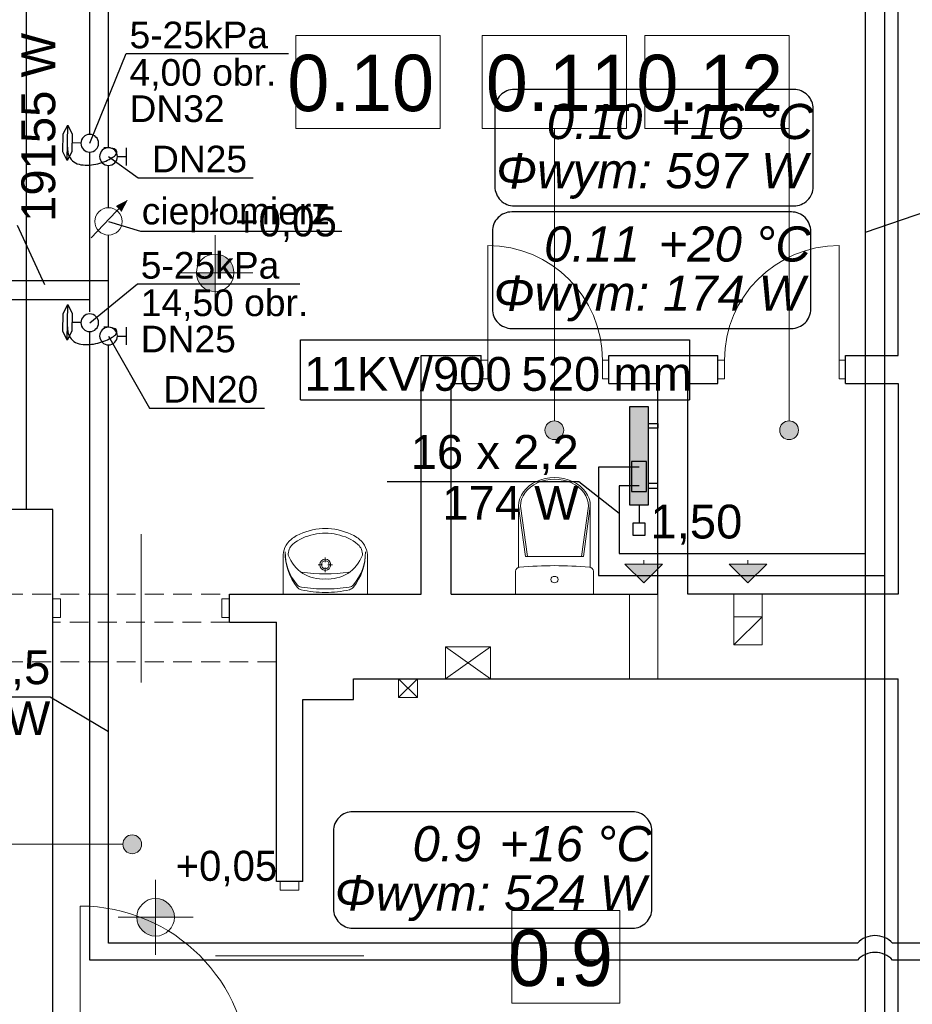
# Model space of a CAD drawing. Header units: inches. Extents: x -515158 to -470211, y -1887 to 84268.
# Tile 47 of 102: x -502715 to -497964, y 38255 to 43494. Entities that reach past the tile are written whole.
import ezdxf
from ezdxf.lldxf.tags import DXFTag

# ---------------------------------------------------------------- set-up
doc = ezdxf.new("R2010")
doc.units = ezdxf.units.IN
doc.header["$MEASUREMENT"] = 0
doc.linetypes.add('Krawędzie ukryte', pattern=[150, 100, -50])
for name, color, linetype, lineweight in [('#podkład', 252, 'Continuous', 9), ('_MK_ARMATURA', 2, 'Continuous', 15), ('Arch drzwi_Nr_Pióra__10', 252, 'Continuous', 18), ('INSTALACJA IE_Nr_Pióra__88', 252, 'Continuous', 20), ('INWENT OPISY_Nr_Pióra__21', 252, 'Continuous', 9), ('INWENT RZĘDNE_Nr_Pióra__21', 252, 'Continuous', 9), ('INWENT wyposarzenie_Nr_Pióra__21', 252, 'Continuous', 9), ('INWENT. DRZWI_Nr_Pióra__5', 252, 'Continuous', 13), ('INWENT.ŚCIANY_Nr_Pióra__1', 252, 'Continuous', 25), ('Istniejące kominy_Nr_Pióra__21', 252, 'Continuous', 9), ('Istniejące stropy_Nr_Pióra__5', 252, 'Continuous', 13)]:
    doc.layers.add(name, color=color, linetype=linetype, lineweight=lineweight)
for name, color, linetype, true_color in [('IS_Armatura_podłączeniowa_grz._dolnozas.', 7, 'SOLID', 0x000000), ('IS_Armatura_Therm', 7, 'SOLID', 0x000000), ('IS_Grzejniki_Plan_rzut', 7, 'SOLID', 0x000000), ('IS_Opisy_działek_Therm', 7, 'SOLID', 0x000000), ('IS_Powrót', 5, 'DASH', 0x0000ff), ('IS_Zasilanie', 1, 'SOLID', 0xff0000)]:
    doc.layers.add(name, color=color, linetype=linetype, true_color=true_color)
for name, color, linetype in [('IS_Text_Armatury_podłączeniowej_grz._dolnozas.', 7, 'Continuous'), ('IS_Text_Armatury_Therm', 7, 'Continuous'), ('IS_Text_Konstrukcji', 7, 'Continuous'), ('IS_Text_Odbiornikow_Therm', 7, 'Continuous')]:
    doc.layers.add(name, color=color, linetype=linetype)
doc.styles.add('GENERATED_STYLE_3', font='txt')
doc.styles.add('GENERATED_STYLE_4', font='txt')
tags = doc.linetypes.add('DASH', pattern=[15, 10, -5]).pattern_tags.tags
tags[6:7] = [DXFTag(74, 4), DXFTag(75, 0), DXFTag(340, '0'), DXFTag(46, 0.0), DXFTag(50, 0.0), DXFTag(44, 0.0), DXFTag(45, 0.0)]
tags[4:5] = [DXFTag(74, 4), DXFTag(75, 0), DXFTag(340, '0'), DXFTag(46, 0.0), DXFTag(50, 0.0), DXFTag(44, 0.0), DXFTag(45, 0.0)]
tags = doc.linetypes.add('DASHDOT', pattern=[20, 10, -5, 0, -5]).pattern_tags.tags
tags[10:11] = [DXFTag(74, 4), DXFTag(75, 0), DXFTag(340, '0'), DXFTag(46, 0.0), DXFTag(50, 0.0), DXFTag(44, 0.0), DXFTag(45, 0.0)]
tags[8:9] = [DXFTag(74, 4), DXFTag(75, 0), DXFTag(340, '0'), DXFTag(46, 0.0), DXFTag(50, 0.0), DXFTag(44, 0.0), DXFTag(45, 0.0)]
tags[6:7] = [DXFTag(74, 4), DXFTag(75, 0), DXFTag(340, '0'), DXFTag(46, 0.0), DXFTag(50, 0.0), DXFTag(44, 0.0), DXFTag(45, 0.0)]
tags[4:5] = [DXFTag(74, 4), DXFTag(75, 0), DXFTag(340, '0'), DXFTag(46, 0.0), DXFTag(50, 0.0), DXFTag(44, 0.0), DXFTag(45, 0.0)]
tags = doc.linetypes.add('DASHDOTDOT', pattern=[25, 10, -5, 0, -5, 0, -5]).pattern_tags.tags
tags[14:15] = [DXFTag(74, 4), DXFTag(75, 0), DXFTag(340, '0'), DXFTag(46, 0.0), DXFTag(50, 0.0), DXFTag(44, 0.0), DXFTag(45, 0.0)]
tags[12:13] = [DXFTag(74, 4), DXFTag(75, 0), DXFTag(340, '0'), DXFTag(46, 0.0), DXFTag(50, 0.0), DXFTag(44, 0.0), DXFTag(45, 0.0)]
tags[10:11] = [DXFTag(74, 4), DXFTag(75, 0), DXFTag(340, '0'), DXFTag(46, 0.0), DXFTag(50, 0.0), DXFTag(44, 0.0), DXFTag(45, 0.0)]
tags[8:9] = [DXFTag(74, 4), DXFTag(75, 0), DXFTag(340, '0'), DXFTag(46, 0.0), DXFTag(50, 0.0), DXFTag(44, 0.0), DXFTag(45, 0.0)]
tags[6:7] = [DXFTag(74, 4), DXFTag(75, 0), DXFTag(340, '0'), DXFTag(46, 0.0), DXFTag(50, 0.0), DXFTag(44, 0.0), DXFTag(45, 0.0)]
tags[4:5] = [DXFTag(74, 4), DXFTag(75, 0), DXFTag(340, '0'), DXFTag(46, 0.0), DXFTag(50, 0.0), DXFTag(44, 0.0), DXFTag(45, 0.0)]
tags = doc.linetypes.add('SOLID', pattern=[10, 10, 0]).pattern_tags.tags
tags[6:7] = [DXFTag(74, 4), DXFTag(75, 0), DXFTag(340, '0'), DXFTag(46, 0.0), DXFTag(50, 0.0), DXFTag(44, 0.0), DXFTag(45, 0.0)]
tags[4:5] = [DXFTag(74, 4), DXFTag(75, 0), DXFTag(340, '0'), DXFTag(46, 0.0), DXFTag(50, 0.0), DXFTag(44, 0.0), DXFTag(45, 0.0)]

# ---------------------------------------------------------------- blocks, each defined once
blk = doc.blocks.new('parter')
at = {"layer": 'INWENT OPISY_Nr_Pióra__21', "linetype": 'Continuous'}
for points in [[(-499819.1, 41309.9), (-499822.9, 41329), (-499833.8, 41345.3), (-499850, 41356.1), (-499869.1, 41359.9), (-499888.3, 41356.1), (-499904.5, 41345.3), (-499915.3, 41329), (-499919.1, 41309.9), (-499915.3, 41290.8), (-499904.5, 41274.6), (-499888.3, 41263.7), (-499869.1, 41259.9), (-499850, 41263.7), (-499833.8, 41274.6), (-499822.9, 41290.8)], [(-498569.6, 41309.9), (-498573.4, 41329), (-498584.3, 41345.3), (-498600.5, 41356.1), (-498619.6, 41359.9), (-498638.8, 41356.1), (-498655, 41345.3), (-498665.8, 41329), (-498669.6, 41309.9), (-498665.8, 41290.8), (-498655, 41274.6), (-498638.8, 41263.7), (-498619.6, 41259.9), (-498600.5, 41263.7), (-498584.3, 41274.6), (-498573.4, 41290.8)], [(-502066.1, 39106.3), (-502069.9, 39125.4), (-502080.7, 39141.6), (-502096.9, 39152.5), (-502116.1, 39156.3), (-502135.2, 39152.5), (-502151.4, 39141.6), (-502162.3, 39125.4), (-502166.1, 39106.3), (-502162.3, 39087.1), (-502151.4, 39070.9), (-502135.2, 39060.1), (-502116.1, 39056.3), (-502096.9, 39060.1), (-502080.7, 39070.9), (-502069.9, 39087.1)]]:
    blk.add_hatch(color=252, dxfattribs=at).paths.add_polyline_path(points, flags=0)
at = {"layer": 'INWENT RZĘDNE_Nr_Pióra__21', "linetype": 'Continuous'}
for points in [[(-501674.7, 42147.5), (-501574.7, 42147.5), (-501582.3, 42185.8), (-501604, 42218.2), (-501636.4, 42239.9), (-501674.7, 42247.5)], [(-501674.7, 42147.5), (-501774.7, 42147.5), (-501767.1, 42109.2), (-501745.4, 42076.8), (-501713, 42055.1), (-501674.7, 42047.5)], [(-501991.5, 38717.9), (-501891.5, 38717.9), (-501899.1, 38756.2), (-501920.7, 38788.6), (-501953.2, 38810.3), (-501991.5, 38817.9)], [(-501991.5, 38717.9), (-502091.5, 38717.9), (-502083.8, 38679.7), (-502062.2, 38647.2), (-502029.7, 38625.5), (-501991.5, 38617.9)]]:
    blk.add_hatch(color=252, dxfattribs=at).paths.add_polyline_path(points, flags=0)
at = {"layer": 'Istniejące kominy_Nr_Pióra__21', "linetype": 'Continuous'}
for points in [[(-499393.3, 40497.6), (-499493.3, 40597.6), (-499293.3, 40597.6)], [(-498838.3, 40497.6), (-498938.3, 40597.6), (-498738.3, 40597.6)]]:
    blk.add_hatch(color=252, dxfattribs=at).paths.add_polyline_path(points, flags=0)
at = {"color": 252}
for p, q in [((-501245.5, 42915.8), (-501245.5, 43409.9)), ((-501245.5, 43409.9), (-500477.5, 43409.9)), ((-500477.5, 43409.9), (-500477.5, 42915.8)), ((-500253.1, 42915.8), (-500253.1, 43409.9)), ((-500253.1, 43409.9), (-499485.1, 43409.9)), ((-499485.1, 43409.9), (-499485.1, 42915.8)), ((-499387.6, 42915.8), (-499387.6, 43409.9)), ((-499387.6, 43409.9), (-498619.6, 43409.9)), ((-498619.6, 43409.9), (-498619.6, 42915.8)), ((-500477.5, 42915.8), (-501245.5, 42915.8)), ((-499485.1, 42915.8), (-500253.1, 42915.8)), ((-498619.6, 42915.8), (-499387.6, 42915.8)), ((-500095.8, 38260.6), (-500095.8, 38754.7)), ((-500095.8, 38754.7), (-499519.8, 38754.7)), ((-499519.8, 38754.7), (-499519.8, 38260.6)), ((-499519.8, 38260.6), (-500095.8, 38260.6))]:
    blk.add_line(p, q, dxfattribs=at)
at = {"layer": 'Arch drzwi_Nr_Pióra__10', "color": 252, "linetype": 'Continuous'}
blk.add_line((-502393.3, 37877.6), (-502393.3, 38777.6), dxfattribs=at)
blk.add_arc((-502393.3, 37877.6), 900, 0, 90, dxfattribs=at)
at = {"layer": 'INSTALACJA IE_Nr_Pióra__88', "color": 252, "linetype": 'Continuous'}
for p, q in [((-500208.3, 40157.6), (-500448.3, 39987.6)), ((-500208.3, 39987.6), (-500448.3, 40157.6)), ((-500448.3, 39987.6), (-500448.3, 40157.6)), ((-500448.3, 40157.6), (-500208.3, 40157.6)), ((-500208.3, 40157.6), (-500208.3, 39987.6)), ((-500598.3, 39987.6), (-500698.3, 39887.6)), ((-500598.3, 39887.6), (-500698.3, 39987.6)), ((-500698.3, 39887.6), (-500698.3, 39987.6)), ((-500698.3, 39987.6), (-500598.3, 39987.6)), ((-500598.3, 39987.6), (-500598.3, 39887.6)), ((-500208.3, 39987.6), (-500448.3, 39987.6)), ((-500598.3, 39887.6), (-500698.3, 39887.6))]:
    blk.add_line(p, q, dxfattribs=at)
at = {"layer": 'INWENT OPISY_Nr_Pióra__21', "color": 252, "linetype": 'Continuous'}
for p, q in [((-501245.5, 42915.8), (-501245.5, 43409.9)), ((-501245.5, 43409.9), (-500477.5, 43409.9)), ((-500477.5, 43409.9), (-500477.5, 42915.8)), ((-500253.1, 42915.8), (-500253.1, 43409.9)), ((-500253.1, 43409.9), (-499485.1, 43409.9)), ((-499485.1, 43409.9), (-499485.1, 42915.8)), ((-499387.6, 42915.8), (-499387.6, 43409.9)), ((-499387.6, 43409.9), (-498619.6, 43409.9)), ((-498619.6, 43409.9), (-498619.6, 42915.8)), ((-500477.5, 42915.8), (-501245.5, 42915.8)), ((-499485.1, 42915.8), (-500253.1, 42915.8)), ((-499869.1, 42915.8), (-499869.1, 41359.9)), ((-498619.6, 42915.8), (-499387.6, 42915.8)), ((-498619.6, 42915.8), (-498619.6, 41359.9)), ((-503970.5, 39106.3), (-502166.1, 39106.3)), ((-500095.8, 38260.6), (-500095.8, 38754.7)), ((-500095.8, 38754.7), (-499519.8, 38754.7)), ((-499519.8, 38754.7), (-499519.8, 38260.6)), ((-499519.8, 38260.6), (-500095.8, 38260.6))]:
    blk.add_line(p, q, dxfattribs=at)
for centre in [(-499869.1, 41309.9), (-498619.6, 41309.9), (-502116.1, 39106.3)]:
    blk.add_circle(centre, 50, dxfattribs=at)
at = {"layer": 'INWENT RZĘDNE_Nr_Pióra__21', "color": 252, "linetype": 'Continuous'}
for p, q in [((-501674.7, 41947.5), (-501674.7, 42347.5)), ((-501874.7, 42147.5), (-501474.7, 42147.5)), ((-501991.5, 38517.9), (-501991.5, 38917.9)), ((-502191.5, 38717.9), (-501791.5, 38717.9))]:
    blk.add_line(p, q, dxfattribs=at)
for centre in [(-501674.7, 42147.5), (-501991.5, 38717.9)]:
    blk.add_circle(centre, 100, dxfattribs=at)
at = {"layer": 'INWENT wyposarzenie_Nr_Pióra__21', "color": 252, "linetype": 'Continuous'}
for p, q in [((-500059.2, 40579.8), (-500059.2, 40906.6)), ((-500059.2, 40906.1), (-500022, 40637.3)), ((-500049.4, 40906.1), (-500012.3, 40637.3)), ((-499687.2, 40906.1), (-499724.4, 40637.3)), ((-499677.5, 40906.1), (-499714.6, 40637.3)), ((-499677.5, 40580), (-499677.5, 40906.6)), ((-501313.3, 40437.6), (-501313.3, 40632.7)), ((-501088.4, 40608.4), (-501088.4, 40633)), ((-500863.3, 40437.6), (-500863.3, 40632.7)), ((-499868.3, 40637.3), (-500022, 40637.3)), ((-499868.3, 40637.3), (-499714.6, 40637.3)), ((-501102.3, 40594.1), (-501126.3, 40594.1)), ((-501088.4, 40555.3), (-501088.4, 40579.9)), ((-501050.5, 40594.1), (-501074.5, 40594.1)), ((-500075.6, 40437.6), (-500075.6, 40560.2)), ((-499661.1, 40437.6), (-499661.1, 40560.2)), ((-501313.3, 40437.6), (-500863.3, 40437.6)), ((-501017.4, 40437.6), (-501159.2, 40437.6)), ((-499661.1, 40437.6), (-500075.6, 40437.6))]:
    blk.add_line(p, q, dxfattribs=at)
for centre, major_axis, ratio, start_param, end_param in [((-499868.3, 40906.6), (190.8, 0), 0.791506, 0, 3.141593), ((-499868.3, 40906.1), (181.1, 0), 0.790357, 0, 3.141593), ((-501076.9, 40408.9), (0, 379.2), 0.97619, 0.073395, 0.458318), ((-501088.3, 40491.7), (0, 270.3), 0.97619, 6.046403, 6.519967), ((-501088.3, 40557.2), (0, 230.5), 0.97619, 6.213155, 6.353215), ((-501099.7, 40408.9), (0, 379.2), 0.97619, 5.824867, 6.20979), ((-501199, 40637.7), (0, 117.3), 0.97619, 0.676235, 1.613647), ((-501159.8, 40587.4), (0, 181.6), 0.97619, 0.473982, 0.675177), ((-501107.8, 40508.2), (0, 250.1), 0.97619, 0.174494, 0.685654), ((-501068.8, 40508.2), (0, 250.1), 0.97619, 5.597532, 6.108691), ((-501016.9, 40587.4), (0, 181.6), 0.97619, 5.608008, 5.809204), ((-500977.7, 40637.7), (0, 117.3), 0.97619, 4.669538, 5.60695), ((-501018.8, 40658), (0, 289.9), 0.97619, 1.554962, 2.257325), ((-501047.5, 40659.5), (0, 260.5), 0.97619, 1.558986, 2.29468), ((-501218.3, 40649.5), (0, 69.1), 0.97619, 0.712122, 1.639398), ((-501157.9, 40657.9), (0, 289.9), 0.97619, 4.027212, 4.729576), ((-501129.2, 40659.4), (0, 260.5), 0.97619, 3.989857, 4.725552), ((-500958.3, 40649.5), (0, 69.1), 0.97619, 4.643787, 5.571063), ((-501099.1, 40720.2), (0, 205.5), 0.97619, 1.946948, 2.568353), ((-501077.6, 40720.2), (0, 205.5), 0.97619, 3.714833, 4.336237), ((-501088.4, 41385.8), (0, 840.7), 0.97619, 2.98754, 3.295538), ((-500051.5, 40560.2), (-24.1, 0), 0.857479, 4.812804, 6.283185), ((-499868.3, 39068.3), (-1773.6, 0), 0.857479, 4.60742, 4.817236), ((-499685.1, 40560.2), (-24.1, 0), 0.857479, 3.141593, 4.602988), ((-501104.4, 40723.5), (0, 205.4), 0.97619, 2.599562, 3.221982), ((-501072.2, 40723.5), (0, 205.4), 0.97619, 3.061203, 3.683623), ((-501209.9, 40512.4), (0, 38.4), 0.97619, 2.29468, 3.004926), ((-501208.7, 40498.6), (0, 38.4), 0.97619, 2.257325, 2.92004), ((-501093.1, 41024), (0, 577), 0.97619, 2.92004, 3.150499), ((-501084, 41450.2), (0, 985), 0.97619, 3.004926, 3.137317), ((-501093.7, 41450.2), (0, 985), 0.97619, 3.14722, 3.279612), ((-501084.1, 41024), (0, 577), 0.97619, 3.134039, 3.364497), ((-500966.6, 40512.6), (0, 38.4), 0.97619, 3.279612, 3.989857), ((-500967.8, 40498.7), (0, 38.4), 0.97619, 3.364497, 4.027212)]:
    blk.add_ellipse(centre, major_axis=major_axis, ratio=ratio, start_param=start_param, end_param=end_param, dxfattribs=at)
for centre, major_axis, ratio in [((-501088.4, 40594.1), (0, 29.9), 0.97619), ((-501088.4, 40594.1), (0, 21.3), 0.97619), ((-499868.3, 40515), (-20.1, 0), 0.857479)]:
    blk.add_ellipse(centre, major_axis=major_axis, ratio=ratio, dxfattribs=at)
at = {"layer": 'INWENT. DRZWI_Nr_Pióra__5', "color": 252, "linetype": 'Continuous'}
for p, q in [((-500223.3, 41682.6), (-500223.3, 42292.6)), ((-498353.3, 41682.6), (-498353.3, 42292.6)), ((-500258.3, 41682.6), (-500223.3, 41682.6)), ((-500223.3, 41682.6), (-500223.3, 41582.6)), ((-499613.3, 41682.6), (-499613.3, 41582.6)), ((-499578.3, 41682.6), (-499613.3, 41682.6)), ((-498998.3, 41682.6), (-498963.3, 41682.6)), ((-498963.3, 41682.6), (-498963.3, 41582.6)), ((-498353.3, 41682.6), (-498353.3, 41582.6)), ((-498318.3, 41682.6), (-498353.3, 41682.6)), ((-500223.3, 41582.6), (-500258.3, 41582.6)), ((-499613.3, 41582.6), (-499578.3, 41582.6)), ((-498963.3, 41582.6), (-498998.3, 41582.6)), ((-498353.3, 41582.6), (-498318.3, 41582.6)), ((-502068.3, 40757.6), (-502068.3, 39967.6)), ((-502538.3, 40412.6), (-502498.3, 40412.6)), ((-502498.3, 40412.6), (-502498.3, 40312.6)), ((-501638.3, 40412.6), (-501638.3, 40312.6)), ((-501598.3, 40412.6), (-501638.3, 40412.6)), ((-502498.3, 40312.6), (-502538.3, 40312.6)), ((-501638.3, 40312.6), (-501598.3, 40312.6)), ((-501328.3, 38862.6), (-501328.3, 38907.6)), ((-501228.3, 38907.6), (-501228.3, 38862.6)), ((-501228.3, 38862.6), (-501328.3, 38862.6)), ((-500883.3, 38512.6), (-501673.3, 38512.6))]:
    blk.add_line(p, q, dxfattribs=at)
for centre, start, end in [((-500223.3, 41682.6), 0, 90), ((-498353.3, 41682.6), 90, 180)]:
    blk.add_arc(centre, 610, start, end, dxfattribs=at)
at = {"layer": 'INWENT.ŚCIANY_Nr_Pióra__1', "color": 252, "linetype": 'Continuous'}
for p, q in [((-498038.3, 41707.6), (-498038.3, 44627.6)), ((-502678.3, 40887.6), (-502678.3, 44027.6)), ((-500578.3, 41707.6), (-500258.3, 41707.6)), ((-500578.3, 40437.6), (-500578.3, 41707.6)), ((-500258.3, 41557.6), (-500258.3, 41707.6)), ((-499578.3, 41707.6), (-498998.3, 41707.6)), ((-499578.3, 41557.6), (-499578.3, 41707.6)), ((-498998.3, 41557.6), (-498998.3, 41707.6)), ((-498318.3, 41707.6), (-498038.3, 41707.6)), ((-498318.3, 41557.6), (-498318.3, 41707.6)), ((-500418.3, 41557.6), (-500258.3, 41557.6)), ((-500418.3, 40437.6), (-500418.3, 41557.6)), ((-499578.3, 41557.6), (-499318.3, 41557.6)), ((-499318.3, 40437.6), (-499318.3, 41557.6)), ((-499158.3, 41557.6), (-498998.3, 41557.6)), ((-499158.3, 40437.6), (-499158.3, 41557.6)), ((-498318.3, 41557.6), (-498038.3, 41557.6)), ((-498038.3, 41557.6), (-498038.3, 40437.6)), ((-502678.3, 40887.6), (-502818.3, 40887.6)), ((-502538.3, 40887.6), (-502678.3, 40887.6)), ((-502538.3, 40437.6), (-502538.3, 40887.6)), ((-502538.3, 40287.6), (-502538.3, 40437.6)), ((-501598.3, 40437.6), (-500578.3, 40437.6)), ((-501598.3, 40287.6), (-501598.3, 40437.6)), ((-500418.3, 40437.6), (-499318.3, 40437.6)), ((-498038.3, 40437.6), (-499158.3, 40437.6)), ((-502538.3, 37847.6), (-502538.3, 40287.6)), ((-501598.3, 40287.6), (-501348.3, 40287.6)), ((-501348.3, 38907.6), (-501348.3, 40287.6)), ((-500938.3, 39987.6), (-498038.3, 39987.6)), ((-500938.3, 39877.6), (-500938.3, 39987.6)), ((-498038.3, 37847.6), (-498038.3, 39987.6)), ((-501208.3, 39877.6), (-500938.3, 39877.6)), ((-501208.3, 38907.6), (-501208.3, 39877.6)), ((-501208.3, 38907.6), (-501348.3, 38907.6))]:
    blk.add_line(p, q, dxfattribs=at)
at = {"layer": 'Istniejące kominy_Nr_Pióra__21', "color": 252, "linetype": 'Continuous'}
for p, q in [((-499393.3, 40597.6), (-499393.3, 40617.6)), ((-498838.3, 40597.6), (-498838.3, 40617.6)), ((-499493.3, 40597.6), (-499293.3, 40597.6)), ((-499393.3, 40497.6), (-499493.3, 40597.6)), ((-499393.3, 40497.6), (-499293.3, 40597.6)), ((-498938.3, 40597.6), (-498738.3, 40597.6)), ((-498838.3, 40497.6), (-498938.3, 40597.6)), ((-498838.3, 40497.6), (-498738.3, 40597.6)), ((-499468.3, 39987.6), (-499468.3, 40437.6)), ((-499318.3, 40437.6), (-499318.3, 39987.6)), ((-498913.3, 40167.6), (-498913.3, 40437.6)), ((-498763.3, 40437.6), (-498763.3, 40167.6)), ((-498913.3, 40167.6), (-498763.3, 40317.6)), ((-498913.3, 40317.6), (-498763.3, 40317.6)), ((-498763.3, 40167.6), (-498913.3, 40167.6))]:
    blk.add_line(p, q, dxfattribs=at)
at = {"layer": 'Istniejące stropy_Nr_Pióra__5', "color": 252, "linetype": 'Krawędzie ukryte'}
for p, q in [((-501348.3, 40437.6), (-506478.3, 40437.6)), ((-501598.3, 40287.6), (-502538.3, 40287.6)), ((-501348.3, 40077.6), (-506478.3, 40077.6))]:
    blk.add_line(p, q, dxfattribs=at)
at = {"layer": 'INWENT OPISY_Nr_Pióra__21', "color": 252, "linetype": 'Continuous', "style": 'GENERATED_STYLE_4'}
for s, p in [('0.10', (-501290.1, 43007.8)), ('0.11', (-500233.4, 43007.8)), ('0.12', (-499432.2, 43007.8)), ('0.9', (-500114.9, 38352.3))]:
    blk.add_text(s, height=300, dxfattribs=at).set_placement(p)
at = {"layer": 'INWENT RZĘDNE_Nr_Pióra__21', "color": 252, "char_height": 160, "attachment_point": 7, "style": 'GENERATED_STYLE_3'}
for insert in [(-501568.5, 42311.8), (-501885.3, 38882.2)]:
    blk.add_mtext('{+0,05}', dxfattribs=dict(at, insert=insert))

msp = doc.modelspace()

# ---------------------------------------------------------------- hatches: boundary and pattern name
at = {"layer": '_MK_ARMATURA', "ltscale": 130}
msp.add_hatch(color=256, dxfattribs=at).paths.add_polyline_path([(-502143.5, 42533.8), (-502203.3, 42502.9), (-502174.4, 42474)])
at = {"layer": 'IS_Grzejniki_Plan_rzut', "ltscale": 10}
msp.add_hatch(color=8, dxfattribs=at).paths.add_polyline_path([(-499368.3, 40913.6), (-499368.3, 41433.6), (-499468.3, 41433.6), (-499468.3, 40913.6)])

# ---------------------------------------------------------------- linework, layer by layer
for p, q in [((-502242.3, 42421.3), (-502071.3, 42368.7)), ((-502071.3, 42368.7), (-501000.3, 42368.7))]:
    msp.add_line(p, q)
at = {"layer": '_MK_ARMATURA', "ltscale": 130}
for p, q in [((-502168, 42508.6), (-502333.9, 42334.1)), ((-502143.5, 42533.8), (-502174.4, 42474))]:
    msp.add_line(p, q, dxfattribs=at)
msp.add_circle((-502242.3, 42421.3), 72.8, dxfattribs=at)
at = {"layer": 'IS_Armatura_podłączeniowa_grz._dolnozas.', "ltscale": 10}
for p, q in [((-499378.3, 41143.6), (-499458.3, 41143.6)), ((-499458.3, 41143.6), (-499458.3, 40983.6)), ((-499378.3, 40983.6), (-499378.3, 41143.6)), ((-499458.3, 40983.6), (-499378.3, 40983.6)), ((-499378.3, 40983.6), (-499378.3, 40983.6))]:
    msp.add_line(p, q, dxfattribs=at)
at = {"layer": 'IS_Armatura_Therm', "color": 5, "linetype": 'Continuous', "true_color": 0x0000ff}
for p, q in [((-502483.2, 42886.4), (-502458.8, 42933.3)), ((-502462, 42744.3), (-502458.8, 42933.3)), ((-502458.8, 42933.3), (-502436, 42885.7)), ((-502484.8, 42792), (-502483.2, 42886.4)), ((-502436, 42885.7), (-502437.6, 42791.2)), ((-502389.5, 42837.6), (-502436.8, 42838.4)), ((-502462, 42744.3), (-502484.8, 42792)), ((-502437.6, 42791.2), (-502462, 42744.3)), ((-502483.2, 41931.5), (-502458.8, 41978.3)), ((-502462, 41789.4), (-502458.8, 41978.3)), ((-502458.8, 41978.3), (-502436, 41930.7)), ((-502484.8, 41837), (-502483.2, 41931.5)), ((-502436, 41930.7), (-502437.6, 41836.2)), ((-502389.5, 41882.7), (-502436.8, 41883.5)), ((-502462, 41789.4), (-502484.8, 41837)), ((-502437.6, 41836.2), (-502462, 41789.4))]:
    msp.add_line(p, q, dxfattribs=at)
at = {"layer": 'IS_Armatura_Therm', "color": 1, "linetype": 'Continuous', "true_color": 0xff0000}
for p, q in [((-502147.8, 42813.4), (-502147.8, 42718.9)), ((-502195.1, 42766.1), (-502147.8, 42766.2)), ((-502195.1, 41811.2), (-502147.8, 41811.2)), ((-502147.8, 41858.5), (-502147.8, 41764))]:
    msp.add_line(p, q, dxfattribs=at)
at = {"layer": 'IS_Armatura_Therm', "ltscale": 10}
for p, q in [((-499418.3, 40913.6), (-499418.3, 40816.1)), ((-499450.8, 40816.1), (-499450.8, 40751.1)), ((-499385.8, 40816.1), (-499450.8, 40816.1)), ((-499385.8, 40751.1), (-499385.8, 40816.1)), ((-499450.8, 40751.1), (-499385.8, 40751.1))]:
    msp.add_line(p, q, dxfattribs=at)
at = {"layer": 'IS_Armatura_Therm', "color": 5, "linetype": 'Continuous', "true_color": 0x0000ff, "extrusion": (0, 0, -1)}
for centre in [(-502342.3, 42836.8), (-502342.3, 41881.9)]:
    msp.add_ellipse(centre, major_axis=(47.2, 0), ratio=1, dxfattribs=at)
at = {"layer": 'IS_Armatura_Therm', "color": 1, "linetype": 'Continuous', "true_color": 0xff0000, "extrusion": (0, 0, -1)}
for centre in [(-502242.3, 42766.1), (-502242.3, 41811.1)]:
    msp.add_ellipse(centre, major_axis=(47.2, 0), ratio=1, dxfattribs=at)
at = {"layer": 'IS_Armatura_Therm', "linetype": 'Continuous'}
for points in [[(-502460.8, 42815.2), (-502461.1, 42798.9), (-502457.2, 42768.3), (-502427.8, 42734.2), (-502387.7, 42720.5), (-502343.9, 42719.3), (-502299.4, 42727), (-502257.9, 42740.4), (-502225.4, 42758.1), (-502201.4, 42773.6), (-502194.7, 42800.7), (-502229.8, 42813.1), (-502251.7, 42813.4), (-502268, 42813.3)], [(-502460.8, 41860.2), (-502461.1, 41844), (-502457.2, 41813.4), (-502427.8, 41779.3), (-502387.7, 41765.5), (-502343.9, 41764.4), (-502299.4, 41772.1), (-502257.9, 41785.4), (-502225.4, 41803.1), (-502201.4, 41818.7), (-502194.7, 41845.8), (-502229.8, 41858.2), (-502251.7, 41858.4), (-502268, 41858.4)]]:
    msp.add_open_spline(points, degree=3, knots=[0, 0, 0, 0, 6.196539, 11.192167, 16.278956, 21.874018, 27.755049, 33.434437, 38.337314, 41.922523, 44.116403, 47.152789, 53.363165, 53.363165, 53.363165, 53.363165], dxfattribs=at)
at = {"layer": 'IS_Grzejniki_Plan_rzut', "ltscale": 10}
for p, q in [((-499368.3, 41433.6), (-499468.3, 41433.6)), ((-499468.3, 41433.6), (-499468.3, 40913.6)), ((-499368.3, 40913.6), (-499368.3, 41433.6)), ((-499368.3, 41346.1), (-499318.3, 41346.1)), ((-499318.3, 41346.1), (-499318.3, 41321.1)), ((-499318.3, 41321.1), (-499368.3, 41321.1)), ((-499318.3, 41026.1), (-499368.3, 41026.1)), ((-499318.3, 41001.1), (-499318.3, 41026.1)), ((-499368.3, 41001.1), (-499318.3, 41001.1)), ((-499468.3, 40913.6), (-499368.3, 40913.6)), ((-499368.3, 40913.6), (-499368.3, 40913.6))]:
    msp.add_line(p, q, dxfattribs=at)
at = {"layer": 'IS_Opisy_działek_Therm', "linetype": 'Continuous'}
for p, q in [((-502342.3, 42836.8), (-502148, 43314.6)), ((-502148, 43314.6), (-501283.9, 43314.6)), ((-502242.3, 42766.1), (-502084.3, 42653.4)), ((-502084.3, 42653.4), (-501472.2, 42653.4)), ((-502342.3, 41881.9), (-502088.1, 42088.8)), ((-502088.1, 42088.8), (-501224.1, 42088.8)), ((-502242.3, 41811.1), (-502024.5, 41427.6)), ((-502024.5, 41427.6), (-501412.4, 41427.6))]:
    msp.add_line(p, q, dxfattribs=at)
at = {"layer": 'IS_Opisy_działek_Therm', "ltscale": 10}
for p, q in [((-498213.1, 42363.2), (-497886.1, 42476.2)), ((-502580.5, 42083.7), (-502727.5, 42399.6)), ((-499739.1, 41034.9), (-500759.1, 41034.9)), ((-499524.5, 40866.4), (-499739.1, 41034.9)), ((-502552.2, 39889), (-503582.2, 39889)), ((-502242.3, 39704.5), (-502552.2, 39889))]:
    msp.add_line(p, q, dxfattribs=at)
at = {"layer": 'IS_Powrót', "color": 5, "linetype": 'DASHDOT', "lineweight": 30, "ltscale": 10}
for p, q in [((-502342.3, 42884.1), (-502342.3, 44677.8)), ((-502342.3, 41940.5), (-502342.3, 42789.6)), ((-504303, 42006.1), (-502342.3, 42006.1)), ((-502342.3, 38490.5), (-502342.3, 41834.6)), ((-498255.3, 38490.5), (-502342.3, 38490.5)), ((-475210.4, 38490.5), (-498069, 38490.5))]:
    msp.add_line(p, q, dxfattribs=at)
at = {"layer": 'IS_Powrót', "color": 5, "ltscale": 10}
for p, q in [((-498213.1, 41173.5), (-498213.1, 43989.2)), ((-498213.1, 40654.2), (-498213.1, 41173.5)), ((-499524.5, 41013.6), (-499524.5, 40654.2)), ((-499418.3, 41013.6), (-499524.5, 41013.6)), ((-499524.5, 40654.2), (-498213.1, 40654.2)), ((-498213.1, 38203.4), (-498213.1, 40654.2))]:
    msp.add_line(p, q, dxfattribs=at)
at = {"layer": 'IS_Powrót', "color": 5, "linetype": 'DASHDOT', "lineweight": 30, "ltscale": 10}
msp.add_arc((-498162.2, 38405), 126.4, 42.5591, 137.4409, dxfattribs=at)
at = {"layer": 'IS_Text_Konstrukcji', "color": 18, "linetype": 'SOLID', "ltscale": 10, "true_color": 0x000000}
for points in [[(-500082.4, 42503.3), (-498594.1, 42503.3, 0.414214), (-498490.7, 42606.6), (-498490.7, 43020, 0.414214), (-498594.1, 43123.3), (-500082.4, 43123.3, 0.414214), (-500185.7, 43020), (-500185.7, 42606.6, 0.414214), (-500082.4, 42503.3)], [(-500095.7, 41851.4), (-498607.4, 41851.4, 0.414214), (-498504, 41954.7), (-498504, 42368.1, 0.414214), (-498607.4, 42471.4), (-500095.7, 42471.4, 0.414214), (-500199, 42368.1), (-500199, 41954.7, 0.414214), (-500095.7, 41851.4)], [(-500941.7, 38660), (-499453.3, 38660, 0.414214), (-499350, 38763.3), (-499350, 39176.7, 0.414214), (-499453.3, 39280), (-500941.7, 39280, 0.414214), (-501045, 39176.7), (-501045, 38763.3, 0.414214), (-500941.7, 38660)]]:
    msp.add_lwpolyline(points, format="xyb", dxfattribs=at)
at = {"layer": 'IS_Text_Odbiornikow_Therm', "color": 18, "linetype": 'SOLID', "ltscale": 10, "true_color": 0x000000}
for p, q in [((-501220.4, 41471), (-501220.4, 41791)), ((-501220.4, 41791), (-499150.4, 41791)), ((-499150.4, 41791), (-499150.4, 41471)), ((-501220.4, 41471), (-499150.4, 41471))]:
    msp.add_line(p, q, dxfattribs=at)
at = {"layer": 'IS_Zasilanie', "color": 1, "linetype": 'DASHDOTDOT', "lineweight": 30, "ltscale": 10}
for p, q in [((-502242.3, 42813.3), (-502242.3, 44677.8)), ((-502242.3, 42494.1), (-502242.3, 42718.9)), ((-502242.3, 41858.4), (-502242.3, 42348.5)), ((-503842.5, 42106.1), (-502242.3, 42106.1)), ((-502242.3, 38579.9), (-502242.3, 41763.9)), ((-498255.3, 38579.9), (-502242.3, 38579.9)), ((-475210.4, 38579.9), (-498069, 38579.9))]:
    msp.add_line(p, q, dxfattribs=at)
at = {"layer": 'IS_Zasilanie', "color": 1, "ltscale": 10}
for p, q in [((-498109.1, 41273.5), (-498109.1, 44086.5)), ((-498109.1, 40536.4), (-498109.1, 41273.5)), ((-499633.5, 41113.6), (-499633.5, 40536.4)), ((-499418.3, 41113.6), (-499633.5, 41113.6)), ((-499633.5, 40536.4), (-498109.1, 40536.4)), ((-498109.1, 38103.4), (-498109.1, 40536.4))]:
    msp.add_line(p, q, dxfattribs=at)
at = {"layer": 'IS_Zasilanie', "color": 1, "linetype": 'DASHDOTDOT', "lineweight": 30, "ltscale": 10}
msp.add_arc((-498162.2, 38494.4), 126.4, 42.5591, 137.4409, dxfattribs=at)

# ---------------------------------------------------------------- block references
at = {"layer": '#podkład'}
msp.add_blockref('parter', (0, 0), dxfattribs=at)

# ---------------------------------------------------------------- texts
at = {"layer": 'IS_Opisy_działek_Therm', "ltscale": 10, "insert": (-502705.9, 43424.3), "char_height": 180, "attachment_point": 3, "rotation": 90}
msp.add_mtext('\\fArial|b0|i0;19155 W', dxfattribs=at)
at = {"layer": 'IS_Opisy_działek_Therm', "ltscale": 10, "char_height": 180}
for s, insert, attachment_point in [('\\fArial|b0|i0;16 x 2,2', (-499739.1, 41070.9), 9), ('\\fArial|b0|i0;', (-499739.1, 41070.9), 9), ('\\fArial|b0|i0;174 W', (-499739.1, 41013.3), 3), ('\\fArial|b0|i0;', (-499739.1, 41013.3), 3), ('\\fArial|b0|i0;', (-500769.1, 40920.9), 9), ('\\fArial|b0|i0;', (-500769.1, 40920.9), 9), ('\\fArial|b0|i0;35 x 1,5', (-502552.2, 39925), 9), ('\\fArial|b0|i0;', (-502552.2, 39925), 9), ('\\fArial|b0|i0;8366 W', (-502552.2, 39867.4), 3), ('\\fArial|b0|i0;', (-502552.2, 39867.4), 3)]:
    msp.add_mtext(s, dxfattribs=dict(at, insert=insert, attachment_point=attachment_point))
at = {"layer": 'IS_Text_Armatury_podłączeniowej_grz._dolnozas.', "color": 18, "linetype": 'SOLID', "ltscale": 10, "true_color": 0x000000, "insert": (-499568.3, 40999.6), "char_height": 180, "attachment_point": 9}
msp.add_mtext('\\fArial|b0|i0;', dxfattribs=at)
at = {"layer": 'IS_Text_Armatury_Therm', "color": 18, "linetype": 'SOLID', "true_color": 0x000000, "char_height": 141.732, "attachment_point": 7}
for s, insert in [('\\fArial|b0|i0;5-25kPa', (-502130.4, 43340.3)), ('\\fArial|b0|i0;4,00 obr.', (-502130.4, 43116.7)), ('\\fArial|b0|i0;DN32  ', (-502130.4, 42948.1)), ('\\fArial|b0|i0;DN25  ', (-502010.9, 42680.2)), ('\\fArial|b0|i0;ciep\\fArial|b0|i0|c238;łomierz \\fArial|b0|i0;  ', (-502065.2, 42362.2)), ('\\fArial|b0|i0;5-25kPa', (-502070.6, 42114.5)), ('\\fArial|b0|i0;14,50 obr.', (-502070.6, 41890.9)), ('\\fArial|b0|i0;DN25  ', (-502070.6, 41722.3)), ('\\fArial|b0|i0;DN20  ', (-501951.1, 41454.4))]:
    msp.add_mtext(s, dxfattribs=dict(at, insert=insert))
at = {"layer": 'IS_Text_Armatury_Therm', "color": 18, "linetype": 'SOLID', "ltscale": 10, "true_color": 0x000000, "insert": (-498868.3, 40700.2), "char_height": 180, "attachment_point": 9}
msp.add_mtext('\\fArial|b0|i0;1,50  ', dxfattribs=at)
at = {"layer": 'IS_Text_Konstrukcji', "color": 18, "linetype": 'SOLID', "ltscale": 10, "true_color": 0x000000, "char_height": 187.2}
for s, insert, attachment_point in [('\\fArial|b0|i1;0.10', (-499400.7, 42856.5), 9), ('\\fArial|b0|i1;+16 °C', (-499300.7, 42856.5), 7), ('\\fArial|b0|i1;Φwym: 597 W', (-499350.7, 42784.5), 2), ('\\fArial|b0|i1;0.11', (-499414, 42204.6), 9), ('\\fArial|b0|i1;+20 °C', (-499314, 42204.6), 7), ('\\fArial|b0|i1;Φwym: 174 W', (-499364, 42132.6), 2), ('\\fArial|b0|i1;0.9', (-500260, 39013.2), 9), ('\\fArial|b0|i1;+16 °C', (-500160, 39013.2), 7), ('\\fArial|b0|i1;Φwym: 524 W', (-500210, 38941.2), 2)]:
    msp.add_mtext(s, dxfattribs=dict(at, insert=insert, attachment_point=attachment_point))
at = {"layer": 'IS_Text_Odbiornikow_Therm', "color": 18, "linetype": 'SOLID', "ltscale": 10, "true_color": 0x000000, "char_height": 180, "attachment_point": 7}
for s, insert in [('\\fArial|b0|i0;11KV/900', (-501200.4, 41517)), ('\\fArial|b0|i0;520 mm', (-500044.1, 41517))]:
    msp.add_mtext(s, dxfattribs=dict(at, insert=insert))

doc.saveas('drawing.dxf')
